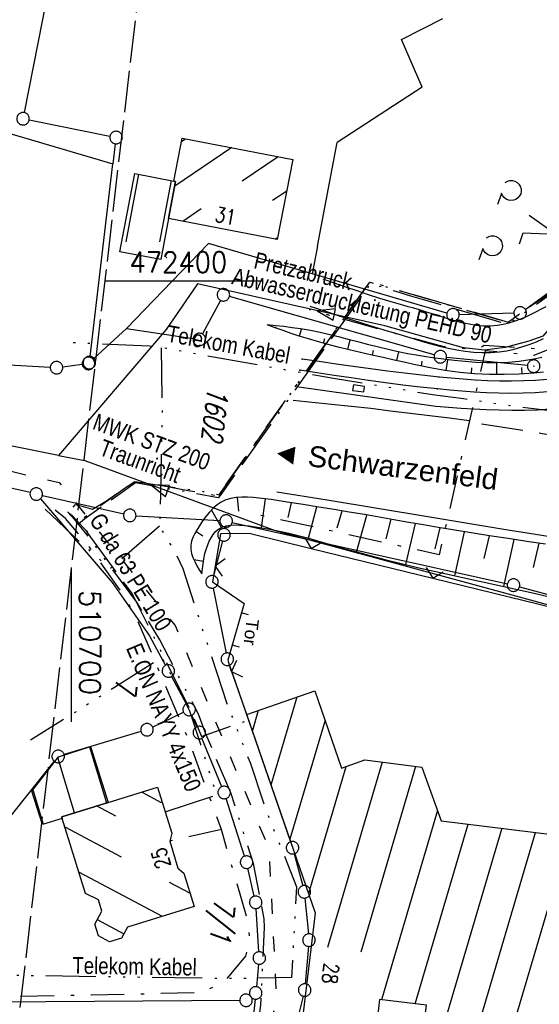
# Model space of a CAD drawing. Extents: x 510526 to 513920, y 467229 to 478797.
# Tile 137 of 256: x 510694 to 510756, y 472313 to 472431. Entities that reach past the tile are written whole.
import ezdxf
from ezdxf.enums import TextEntityAlignment as Align

# ---------------------------------------------------------------- set-up
doc = ezdxf.new("R2010")
doc.units = 0
doc.header["$LTSCALE"] = 10
doc.header["$MEASUREMENT"] = 0
for name, pattern in [('ACAD_ISO03W100', [30, 12, -18]), ('ACAD_ISO13W100', [37, 12, -3, 12, -3, 0.5, -3, 0.5, -3]), ('ACAD_ISO14W100', [25.5, 12, -3, 0.5, -3, 0.5, -3, 0.5, -3]), ('LT00', [0]), ('LT05', [0.7, 0.5, -0.2]), ('LT08', [0.42, 0.2, -0.1, 0.02, -0.1]), ('LT14', [0.6, 0.5, -0.1])]:
    doc.linetypes.add(name, pattern=pattern)
doc.layers.get('0').update_dxf_attribs({"linetype": 'LT00'})
doc.layers.add('-BLATT_94-RAND', color=7, linetype='LT14', plot=False)
for name, color, linetype in [('ABWASSERLTG', 24, 'LT00'), ('ABWASSERLTG_FLIEßPF', 26, 'Continuous'), ('ABWASSERLTG_TEXT', 26, 'Continuous'), ('DFK_AB_P', 7, 'LT00'), ('DFK_BEB_SCHR', 254, 'LT00'), ('DFK_BEBAUUNG', 250, 'LT00'), ('DFK_FLUR_NR', 250, 'LT00'), ('DFK_GZPKT', 250, 'LT00'), ('DFK_KATASTER', 250, 'LT00'), ('DFK_NUTZUNG', 250, 'LT00'), ('DFK_TOPO-ANL', 252, 'LT00'), ('DFK_TOPO-SYM', 252, 'LT00'), ('GASLTG', 250, 'ACAD_ISO13W100'), ('GASLTG_TEXT', 250, 'Continuous'), ('ORTSRICHTUNG', 7, 'Continuous'), ('STROM_TEXT', 80, 'Continuous'), ('STROM_UNTER', 80, 'LT08'), ('TELEKOM', 210, 'ACAD_ISO14W100'), ('TELEKOM_TEXT', 210, 'Continuous'), ('TOR_TEXT', 11, 'Continuous'), ('V94_AFBR_BAB', 250, 'LT00'), ('V94_BOESCH', 250, 'LT00'), ('V94_BOSCHUNG', 250, 'LT00'), ('V94_GEHWEG', 250, 'LT00'), ('V94_LD_MARK', 250, 'LT00'), ('V94_LG_MARK', 250, 'LT05'), ('V94_RASTER', 250, 'LT00'), ('V94_SINKK', 182, 'LT00'), ('V94_ZAUN', 40, 'LT00'), ('WASSERLTG', 130, 'ACAD_ISO03W100')]:
    doc.layers.add(name, color=color, linetype=linetype)
doc.styles.add('Beschrift', font='ARIAL.TTF')
doc.styles.get("Standard").update_dxf_attribs({"font": 'romans.shx'})
doc.styles.add('Versorgungsltg', font='ARIAL.TTF', dxfattribs={"width": 0.8, "height": 2})

# ---------------------------------------------------------------- blocks, each defined once
blk = doc.blocks.new('SYMB0001')
at = {"color": 0, "linetype": 'ByBlock'}
for p, q in [((-0.015712, 0), (0.010166, 0.012015)), ((0, -0.021257), (-0.015712, 0)), ((0.010166, 0.012015), (0, -0.021257))]:
    blk.add_line(p, q, dxfattribs=at)
blk = doc.blocks.new('SYMB7301')
at = {"color": 0, "linetype": 'ByBlock'}
for p, q in [((-0.128693, 0), (0, 0.128693)), ((0, -0.128693), (-0.128693, 0)), ((0, 0.128693), (0.128693, 0)), ((0.128693, 0), (0, -0.128693)), ((0.000059, -0.009738), (0.000059, 0.009897)), ((-0.00901, -0.004339), (-0.002225, -0.009749))]:
    blk.add_line(p, q, dxfattribs=at)
for points in [[(-0.002225, 0.009749), (-0.00901, 0.004339), (-0.00901, -0.004339)], [(0.01, 0), (0.006235, 0.007818), (-0.002225, 0.009749)], [(-0.002225, -0.009749), (0.006235, -0.007818), (0.01, 0)]]:
    blk.add_lwpolyline(points, dxfattribs=at)
blk = doc.blocks.new('SYMB7010')
at = {"color": 0, "linetype": 'ByBlock'}
for points in [[(-0.031408, 0.499213), (-0.093728, 0.49134), (-0.15457, 0.475719), (-0.212975, 0.452595), (-0.268021, 0.422333), (-0.31884, 0.385411), (-0.36463, 0.342411), (-0.40467, 0.29401), (-0.438329, 0.240973), (-0.465074, 0.184136), (-0.484486, 0.124395), (-0.496256, 0.062692), (-0.5002, 0)], [(-0.5002, 0), (-0.496256, -0.062692), (-0.484486, -0.124395), (-0.465075, -0.184136), (-0.438329, -0.240973), (-0.404671, -0.29401), (-0.36463, -0.342411), (-0.31884, -0.385411), (-0.268021, -0.422333), (-0.212975, -0.452595), (-0.154571, -0.475719), (-0.093728, -0.49134), (-0.031408, -0.499213), (0.031408, -0.499213)], [(0.5002, 0), (0.496256, 0.062692), (0.484485, 0.124395), (0.465074, 0.184136), (0.438329, 0.240973), (0.40467, 0.29401), (0.36463, 0.342411), (0.31884, 0.385411), (0.268021, 0.422333), (0.212975, 0.452595), (0.15457, 0.475719), (0.093728, 0.49134), (0.031408, 0.499213), (-0.031408, 0.499213)], [(0.031408, -0.499213), (0.093728, -0.491341), (0.15457, -0.475719), (0.212975, -0.452595), (0.268021, -0.422333), (0.31884, -0.385411), (0.36463, -0.342411), (0.404671, -0.294011), (0.438329, -0.240974), (0.465075, -0.184136), (0.484486, -0.124395), (0.496256, -0.062692), (0.500201, 0)]]:
    blk.add_lwpolyline(points, dxfattribs=at)
blk = doc.blocks.new('SYMB0003')
at = {"color": 0, "linetype": 'ByBlock'}
for p, q in [((-0.015712, 0), (0.010166, 0.012015)), ((0, -0.021257), (-0.015712, 0)), ((0.010166, 0.012015), (0, -0.021257))]:
    blk.add_line(p, q, dxfattribs=at)
for points in [[(-0.031395, 0.499013), (-0.093691, 0.491144), (-0.154509, 0.475528), (-0.21289, 0.452414), (-0.267913, 0.422164), (-0.318712, 0.385257), (-0.364484, 0.342274), (-0.404509, 0.293893), (-0.438154, 0.240877), (-0.464888, 0.184062), (-0.484292, 0.124345), (-0.496058, 0.062667), (-0.5, 0)], [(-0.5, 0), (-0.496058, -0.062667), (-0.484292, -0.124345), (-0.464888, -0.184062), (-0.438154, -0.240877), (-0.404509, -0.293893), (-0.364485, -0.342274), (-0.318712, -0.385257), (-0.267914, -0.422164), (-0.21289, -0.452414), (-0.154509, -0.475529), (-0.093691, -0.491144), (-0.031395, -0.499014), (0.031395, -0.499014)], [(0.5, 0), (0.496057, 0.062667), (0.484292, 0.124345), (0.464888, 0.184062), (0.438153, 0.240877), (0.404509, 0.293893), (0.364484, 0.342274), (0.318712, 0.385257), (0.267913, 0.422164), (0.21289, 0.452414), (0.154509, 0.475528), (0.093691, 0.491144), (0.031395, 0.499013), (-0.031395, 0.499013)], [(0.031395, -0.499014), (0.093691, -0.491144), (0.154509, -0.475529), (0.21289, -0.452414), (0.267914, -0.422164), (0.318712, -0.385257), (0.364485, -0.342274), (0.404509, -0.293893), (0.438154, -0.240877), (0.464889, -0.184062), (0.484292, -0.124345), (0.496058, -0.062667), (0.5, 0)]]:
    blk.add_lwpolyline(points, dxfattribs=at)
blk = doc.blocks.new('SYMB0011')
at = {"color": 0, "linetype": 'ByBlock'}
for p, q in [((0.5, 0), (-0.5, 0)), ((0, 0.5), (0, -0.5))]:
    blk.add_line(p, q, dxfattribs=at)
blk = doc.blocks.new('SYMB0024')
at = {"color": 0, "linetype": 'ByBlock'}
for p, q in [((-0.5, 0.5), (0, 0)), ((0, 0), (0.5, 0.5))]:
    blk.add_line(p, q, dxfattribs=at)
blk = doc.blocks.new('SYMB0652')
at = {"color": 0, "linetype": 'ByBlock'}
blk.add_lwpolyline([(-0.15, -0.075), (0.15, -0.075), (0.15, 0.075), (-0.15, 0.075), (-0.15, -0.075)], dxfattribs=at)
blk = doc.blocks.new('ABWASSER-FLIEßPF')
at = {"layer": 'ABWASSERLTG_FLIEßPF'}
for p, q in [((0, 0), (-0.211, 0.07)), ((-0.211, 0.07), (-0.211, -0.07)), ((-0.211, -0.07), (0, 0))]:
    blk.add_line(p, q, dxfattribs=at)
blk = doc.blocks.new('SYMB7201')
at = {"color": 0, "linetype": 'ByBlock'}
for p, q in [((0, 0.385), (-0.11, 0.015)), ((-0.255, -0.385), (-0.115, -0.385)), ((0.445, -0.385), (0.585, -0.385))]:
    blk.add_line(p, q, dxfattribs=at)
for points in [[(0.25, 0.015), (0.11, 0.015), (0, 0.385)], [(-0.393816, -0.383308), (-0.416239, -0.362945), (-0.432849, -0.337617), (-0.442589, -0.308936), (-0.444836, -0.27873), (-0.439449, -0.248923), (-0.426769, -0.221415), (-0.407606, -0.197958), (-0.38318, -0.180047), (-0.355047, -0.168823), (-0.325, -0.165), (-0.294953, -0.168823), (-0.26682, -0.180047), (-0.242394, -0.197959), (-0.223231, -0.221415), (-0.210551, -0.248923), (-0.205164, -0.27873), (-0.207411, -0.308936), (-0.21715, -0.337617), (-0.233761, -0.362945), (-0.256184, -0.383308)], [(0.306185, -0.383308), (0.283761, -0.362945), (0.267151, -0.337617), (0.257411, -0.308936), (0.255164, -0.27873), (0.260552, -0.248923), (0.273231, -0.221415), (0.292394, -0.197958), (0.31682, -0.180047), (0.344953, -0.168823), (0.375, -0.165), (0.405047, -0.168823), (0.43318, -0.180047), (0.457606, -0.197959), (0.476769, -0.221415), (0.489449, -0.248923), (0.494836, -0.27873), (0.492589, -0.308936), (0.48285, -0.337617), (0.466239, -0.362945), (0.443816, -0.383308)]]:
    blk.add_lwpolyline(points, dxfattribs=at)

msp = doc.modelspace()

# ---------------------------------------------------------------- linework, layer by layer
at = {"layer": '-BLATT_94-RAND'}
msp.add_lwpolyline([(510744.52, 472747.01), (510637.26, 471828.25), (511074.29, 471777.23), (511181.55, 472695.99), (510744.52, 472747.01)], dxfattribs=at)
at = {"layer": 'ABWASSERLTG', "flags": 128}
for points in [[(511211.63, 472848.92), (511201.68, 472847.15), (511171.44, 472834.36), (511156.41, 472829.24), (511134.61, 472818.4), (511114.22, 472797.29), (511073.5, 472747.41), (511072.75, 472746.5), (511069.58, 472746.42), (511033.03, 472772.56), (511029.88, 472773.17), (511029.03, 472772.32), (510975.32, 472692.6), (510925.14, 472605.88), (510924.12, 472605.31), (510923.06, 472604.18), (510922.93, 472602.91), (510917.21, 472597.75), (510912.1, 472592.47), (510903.15, 472583.62), (510889.47, 472570.73), (510877.72, 472561.7), (510864.31, 472552.3), (510862.65, 472551.25), (510847.92, 472541.66), (510836.97, 472533.63), (510819.05, 472521.36), (510808.87, 472512.39), (510795.55, 472495.78), (510794.32, 472493.59), (510788.01, 472478.94), (510784.6, 472467.27), (510781.17, 472453.7), (510778.48, 472440.6), (510776.55, 472430.24), (510771.92, 472413.92), (510768.24, 472406.87), (510762.34, 472400.11), (510756.53, 472393.38), (510754.84, 472392.8), (510752.02, 472392.02), (510749.54, 472391.72), (510747.02, 472391.98), (510737.6, 472394.61), (510715.13, 472399.66), (510711.37, 472394.19), (510698.45, 472379.09)], [(510698.45, 472379.09), (510701.63, 472378.47), (510724.46, 472370.1), (510752.82, 472362.41), (510781.43, 472354.61), (510813.59, 472345.61), (510826.34, 472385.72), (510864.1, 472386.96), (510907.87, 472388.37), (510928.76, 472389.25)], [(510698.45, 472379.09), (510685.35, 472381.72)]]:
    msp.add_lwpolyline(points, dxfattribs=at)
at = {"layer": 'DFK_BEB_SCHR'}
for p, q in [((510713.24, 472416.74), (510713.68, 472417.05)), ((510719.24, 472415.98), (510712.4, 472411.35)), ((510720.49, 472412), (510724.79, 472414.9)), ((510708.07, 472412.78), (510706.54, 472404.7)), ((510710.61, 472404.68), (510712, 472412.03)), ((510725.82, 472410.77), (510724.13, 472409.63)), ((510713.36, 472407.17), (510715.58, 472408.67)), ((510724.45, 472405.01), (510724.73, 472405.2)), ((510723.96, 472339.63), (510727.07, 472350.16)), ((510722.42, 472348.54), (510721.71, 472346.13)), ((510730.42, 472347.38), (510726.21, 472333.13)), ((510702.19, 472344.18), (510704.21, 472337.46)), ((510700.39, 472336.28), (510698.39, 472342.92)), ((510728.46, 472326.63), (510732.95, 472341.83)), ((510737.28, 472342.36), (510730.7, 472320.12)), ((510734.73, 472319.63), (510741.3, 472341.85)), ((510695.39, 472339.02), (510696.62, 472334.9)), ((510708.43, 472338.77), (510710.78, 472337.52)), ((510705.33, 472335.88), (510703.03, 472337.1)), ((510743.9, 472336.56), (510737.2, 472313.88)), ((510741.22, 472313.38), (510747.59, 472334.92)), ((510699.24, 472334.58), (510705.99, 472331.01)), ((510751.61, 472334.42), (510741.31, 472299.56)), ((510745.33, 472299.05), (510755.64, 472333.92)), ((510759.66, 472333.43), (510749.35, 472298.54)), ((510710.93, 472323.87), (510700.9, 472329.18)), ((510711.74, 472327.96), (510714.25, 472326.63)), ((510703.11, 472323.48), (510706.29, 472321.79))]:
    msp.add_line(p, q, dxfattribs=at)
at = {"layer": 'DFK_BEBAUUNG'}
for points in [[(510713.31, 472417.12, 0), (510726.57, 472414.56, 0), (510724.68, 472404.97, 0), (510711.67, 472407.5, 0), (510712.51, 472411.93, 0), (510712.29, 472411.97, 0), (510713.31, 472417.12, 0)], [(510712.51, 472411.93, 0), (510711.67, 472407.5, 0), (510710.74, 472402.58, 0), (510705.82, 472403.51, 0), (510707.63, 472412.87, 0), (510712.29, 472411.97, 0), (510712.51, 472411.93, 0)], [(510734.92, 472290.99, 0), (510720.06, 472282.91, 0), (510726.64, 472309.19, 0), (510727.42, 472308.98, 0), (510729.28, 472324.25, 0), (510721.04, 472348.06, 0), (510729.2, 472350.9, 0), (510732.4, 472341.64, 0), (510735.2, 472342.62, 0), (510742.02, 472341.76, 0), (510744.35, 472335.32, 0), (510775.16, 472331.51, 0), (510770.69, 472295.86, 0), (510765.83, 472296.47, 0), (510745.58, 472299.02, 0), (510740.88, 472299.61, 0), (510742.6, 472313.21, 0), (510736.95, 472313.91, 0), (510736.69, 472311.83, 0), (510738.1, 472311.65, 0), (510737.46, 472306.46, 0), (510738.78, 472306.12, 0), (510734.92, 472290.99, 0)], [(510698.86, 472335.81, 0), (510698.92, 472335.61, 0), (510696.55, 472334.88, 0), (510695.28, 472338.88, 0), (510698.46, 472343, 0), (510702.32, 472344.22, 0), (510704.42, 472337.53, 0), (510698.86, 472335.81, 0)], [(510710.34, 472339.36, 0), (510712.04, 472333.83, 0), (510711.8, 472332.88, 0), (510712.77, 472329.66, 0), (510713.51, 472329.05, 0), (510714.74, 472325.03, 0), (510706.72, 472322.58, 0), (510706.01, 472321.27, 0), (510704.59, 472320.81, 0), (510703.27, 472321.52, 0), (510702.82, 472322.93, 0), (510703.66, 472324.49, 0), (510703.25, 472325.83, 0), (510701.69, 472326.61, 0), (510698.92, 472335.61, 0), (510698.86, 472335.81, 0), (510704.42, 472337.53, 0), (510710.34, 472339.36, 0)]]:
    msp.add_polyline3d(points, dxfattribs=at)
at = {"layer": 'DFK_KATASTER'}
for p, q in [((510702.15, 472459.8), (510694.36, 472420.18)), ((510647.2, 472430.99), (510704.99, 472414.03)), ((510694.96, 472419.29), (510704.64, 472417.34)), ((510705.28, 472416.44), (510704.99, 472414.03)), ((510702.26, 472390.96), (510704.99, 472414.03)), ((510716.44, 472404.5), (510706.6, 472394.3)), ((510745.03, 472396.15), (510716.44, 472404.5)), ((510760.95, 472400.78), (510754.44, 472396.58)), ((510717.88, 472397.68), (510715.71, 472393.65)), ((510743.52, 472391.13), (510718.96, 472398.13)), ((510753.06, 472396.15), (510746.5, 472395.96)), ((510706.6, 472394.3), (510702.72, 472390.73)), ((510706.6, 472394.3), (510714.61, 472393.1)), ((510754.68, 472389.87), (510744.99, 472390.84)), ((510697.48, 472389.65), (510691.84, 472389.97)), ((510698.97, 472389.71), (510701.32, 472390.02)), ((510695.07, 472374.64), (510675.29, 472379.15)), ((510696.29, 472373.9), (510704.91, 472363.89)), ((510696.53, 472374.3), (510706.28, 472372.08)), ((510707.76, 472371.87), (510717.82, 472371.28)), ((510718.45, 472370.5), (510718.43, 472370.32)), ((510719.3, 472371.08), (510752.28, 472363.72)), ((510718.12, 472368.85), (510717.05, 472364.68)), ((510704.91, 472363.89), (510709.36, 472357.48)), ((510717.01, 472363.21), (510718.55, 472355.42)), ((510753.73, 472363.36), (510778.28, 472356.71)), ((510709.36, 472357.48), (510711.28, 472353.93)), ((510718.95, 472353.97), (510726.28, 472332.8)), ((510712, 472352.61), (510713.77, 472349.32)), ((510709.75, 472346.55), (510713.45, 472348.34)), ((510714.43, 472347.97), (510715.05, 472346.58)), ((510708.35, 472346.01), (510699.15, 472343.25)), ((510718.04, 472339.4), (510715.64, 472345.2)), ((510676.73, 472315.75), (510697.96, 472342.44)), ((510720.78, 472331.07), (510718.56, 472338)), ((510726.72, 472331.37), (510727.75, 472327.53)), ((510721.94, 472326.28), (510721.18, 472329.63)), ((510728.01, 472326.06), (510728.42, 472321.77)), ((510722.49, 472319.63), (510722.16, 472324.8)), ((510728.43, 472320.27), (510728.04, 472315.79)), ((510722.46, 472318.13), (510722.19, 472315.44)), ((510678.42, 472313.57), (510720.2, 472313.81)), ((510727.8, 472314.31), (510720.3, 472284.46)), ((510722.04, 472313.94), (510721.68, 472310.43))]:
    msp.add_line(p, q, dxfattribs=at)
at = {"layer": 'DFK_TOPO-ANL'}
for p, q in [((510739.6, 472428.93), (510744.52, 472431.46)), ((510742.06, 472423.23), (510739.6, 472428.93)), ((510742.06, 472423.23), (510731.88, 472416.59)), ((510729.5, 472404.17), (510731.88, 472416.59)), ((510729.5, 472404.17), (510728.87, 472400.87))]:
    msp.add_line(p, q, dxfattribs=at)
at = {"layer": 'GASLTG', "ltscale": 0.05, "flags": 128}
for points in [[(510700.24, 472372.88), (510700.51, 472373.2), (510700.64, 472373.17), (510700.88, 472373.14), (510702.56, 472372.65), (510704.22, 472373.64), (510705.76, 472374.77), (510705.85, 472374.83), (510707.63, 472375.97), (510715.81, 472374.79), (510717.71, 472374.37), (510735.79, 472399.86), (510739.6, 472398.8), (510752.38, 472395.08), (510757.88, 472399.02), (510762.76, 472402.63), (510768.36, 472409.29), (510771.41, 472417.23), (510772.55, 472420.53), (510774.03, 472425.92), (510775.32, 472432.15), (510776.38, 472438.28), (510777.36, 472444.02), (510778.44, 472449.95), (510779.67, 472455.78), (510781.03, 472461.37), (510782.74, 472467.41), (510784.52, 472473.49), (510786.26, 472478.89), (510787.84, 472483.58), (510790.77, 472490.08), (510792.9, 472494.2), (510796.53, 472500.58), (510796.84, 472501.12), (510800.71, 472506.08), (510804.11, 472509.94), (510809.41, 472515.29), (510812.79, 472518.25), (510817.85, 472522.31), (510822.32, 472525.58), (510826.12, 472528.22), (510829.91, 472530.52), (510832.32, 472532.15), (510835.22, 472534.1), (510835.61, 472534.42), (510836.05, 472534.99), (510835.89, 472537.38), (510835.78, 472538.04), (510835.61, 472538.68), (510833.52, 472541.61), (510831.31, 472543.77), (510770.29, 472583.64), (510762.47, 472589.89), (510758.98, 472592.54), (510750.06, 472599.82), (510744.54, 472604.29), (510740.7, 472607.39), (510735.25, 472611.81), (510731.41, 472614.94), (510726.2, 472619.19), (510722.13, 472622.53), (510716.76, 472626.9), (510704.13, 472637.31), (510697.68, 472638.54), (510691.81, 472639.85), (510684.65, 472641.03), (510680.85, 472641.74), (510658.42, 472639.95), (510632.86, 472639.16), (510625.02, 472638.41), (510623.42, 472637.95), (510621.08, 472636.6), (510619.44, 472636.27)], [(510619.91, 472637.89), (510623.35, 472638.3), (510631.92, 472639.33), (510637.86, 472639.67), (510643.99, 472639.75), (510649.5, 472639.77), (510655.97, 472640.09), (510661.86, 472640.47), (510667.92, 472640.89), (510680.92, 472642.15), (510685.59, 472641.21), (510691.74, 472640.05), (510691.74, 472640.05), (510697.61, 472638.93), (510703.57, 472637.78), (510709.2, 472633.44), (510713.02, 472630.31), (510716.92, 472627.1), (510722.28, 472622.72), (510726.36, 472619.39), (510731.57, 472615.13), (510735.41, 472612), (510740.86, 472607.58), (510744.69, 472604.49), (510750.22, 472600.01), (510759.14, 472592.74), (510763.51, 472589.13), (510768.58, 472585.14), (510770.7, 472583.73), (510831.86, 472543.39), (510836.34, 472538.07), (510836.16, 472534.44), (510832.46, 472531.94), (510826.27, 472528.02), (510822.46, 472525.38), (510818, 472522.11), (510812.95, 472518.06), (510809.58, 472515.11), (510804.29, 472509.77), (510800.91, 472505.92), (510797.05, 472500.98), (510796.74, 472500.46), (510793.12, 472494.08), (510791, 472489.97), (510788.07, 472483.49), (510786.49, 472478.82), (510784.76, 472473.42), (510782.98, 472467.34), (510781.27, 472461.31), (510779.92, 472455.73), (510778.69, 472449.9), (510777.61, 472443.98), (510776.63, 472438.24), (510775.57, 472432.1), (510774.28, 472425.86), (510772.79, 472420.46), (510771.64, 472417.15), (510768.58, 472409.16), (510762.93, 472402.45), (510758.03, 472398.82), (510753.21, 472395.37), (510752.36, 472394.8), (510745.83, 472396.7), (510740.69, 472398.18), (510738.8, 472398.76), (510735.86, 472399.69), (510717.83, 472374.28), (510717.59, 472374.02), (510713.99, 472374.67), (510707.7, 472375.83), (510705.58, 472374.31), (510701.61, 472371.5), (510701.09, 472371.05), (510700.87, 472370.86)], [(510700.87, 472370.86), (510700.46, 472371.32), (510699.53, 472372.35)], [(510699.74, 472372.17), (510699.74, 472372.17), (510700.1, 472371.88), (510701.45, 472370.44), (510701.76, 472370.15), (510701.98, 472369.96)], [(510920.1, 470706.6), (510914.41, 470710.13), (510914.63, 470710.55), (510914.64, 470710.55), (510915.11, 470711.43), (510915.13, 470711.48), (510924.43, 470729.11), (510927.15, 470734.36), (510929.67, 470739.31), (510934.82, 470749.51), (510943.22, 470765.6), (510951.79, 470782.42), (510955.3, 470789.47), (510970.89, 470818.92), (510977.46, 470831.54), (510985.2, 470846.16), (510990.36, 470857.81), (510991.77, 470863.58), (510992.03, 470865.94), (510991.87, 470869.48), (510991.38, 470873.52), (510990.64, 470877.49), (510987.3, 470891.06), (510982.84, 470908.35), (510978.79, 470924.2), (510975.33, 470937.87), (510970.92, 470955.74), (510967.2, 470970.99), (510963.04, 470987.52), (510958.9, 471003.95), (510955.49, 471017.71), (510952.71, 471029.57), (510949.12, 471043.32), (510947.11, 471049.65), (510945.47, 471054.35), (510943.23, 471059.89), (510941.57, 471063.44), (510935.07, 471076.84), (510929.46, 471087.43), (510924.03, 471097.17), (510920.63, 471102.92), (510918.34, 471107.02), (510915.79, 471111.7), (510910.96, 471120.83), (510912.32, 471123.08), (510917.24, 471131.31), (510922.37, 471141.78), (510927.85, 471155.36), (510932.26, 471168.96), (510933.53, 471173.87), (510935.44, 471185.47), (510935.73, 471195.31), (510935.31, 471202.83), (510933.43, 471223.77), (510931.94, 471235.74), (510929.25, 471258.51), (510929.25, 471258.51), (510925.81, 471285.73), (510922.77, 471311.04), (510920.61, 471328.91), (510919.25, 471339.83), (510916.05, 471365.82), (510916.05, 471365.82), (510915.03, 471373.83), (510915.02, 471373.93), (510913.43, 471389.38), (510913.23, 471391.37), (510912.23, 471398.07), (510908.11, 471411.44), (510900.34, 471427.73), (510898.31, 471432.55), (510896.81, 471437.11), (510894.09, 471447.99), (510892.65, 471455.06), (510890.05, 471473.48), (510888.69, 471486.01), (510887.86, 471495.05), (510886.05, 471510.71), (510883.64, 471529.86), (510881.08, 471548.71), (510879.22, 471564.32), (510877.29, 471580.36), (510875.58, 471601.31), (510874.02, 471612.33), (510872.42, 471620.73), (510869.82, 471631.46), (510866.47, 471642.47), (510864.43, 471650.69), (510863.21, 471657.09), (510862.93, 471664.8), (510863.08, 471672.09), (510864.2, 471678.59), (510865.31, 471681.47), (510867.01, 471686.48), (510873.32, 471699.46), (510875.52, 471705.96), (510877.51, 471713.97), (510878.5, 471721.02), (510878.92, 471729.8), (510878.2, 471738.28), (510875.95, 471752.14), (510872.54, 471766.7), (510869.78, 471780.52), (510865.37, 471797.42), (510861.12, 471810.98), (510858.56, 471818.8), (510854.88, 471827.36), (510845.16, 471847.74), (510833.55, 471870.29), (510820.88, 471895.41), (510815.24, 471907.04), (510808.36, 471924.03), (510802.87, 471939.39), (510802.87, 471939.39), (510798.88, 471951.67), (510793.31, 471966.52), (510784.31, 471985.42), (510781.45, 471991.41), (510778.34, 471998.29), (510771.89, 472013.18), (510768.45, 472022.05), (510766.76, 472026.94), (510765.71, 472032.52), (510765.07, 472039.47), (510765.01, 472043.67), (510765.5, 472052.73), (510767.03, 472075.69), (510768.15, 472090.5), (510768.95, 472106.37), (510769.79, 472115.59), (510770.67, 472126.57), (510771.32, 472148.21), (510771.58, 472157.8), (510771.1, 472167.01), (510769.35, 472174.79), (510767.65, 472179.41), (510763.26, 472188.42), (510757.58, 472201.11), (510751.26, 472211.43), (510743.88, 472222.11), (510737.55, 472230.63), (510732.72, 472236.3), (510725.1, 472246.12), (510721.86, 472251.1), (510719.59, 472257.55), (510718.78, 472259.47), (510717.4, 472264.42), (510716.35, 472272.74), (510715.92, 472281.65), (510715.98, 472283.9), (510715.89, 472284.67), (510717.41, 472290.69), (510722.26, 472309.77), (510722.71, 472313.22), (510723.17, 472322.55), (510723.12, 472323.59), (510721.85, 472330.2), (510719.12, 472338.66), (510716.17, 472345.62), (510715.25, 472348.08), (510710.6, 472357.01), (510707.86, 472361.5), (510701.87, 472369.64), (510700.87, 472370.86)], [(510701.98, 472369.96), (510701.87, 472369.87), (510701.99, 472369.73), (510707.28, 472362.53), (510714.49, 472348.15), (510715.6, 472345.42), (510721.27, 472347.4)]]:
    msp.add_lwpolyline(points, dxfattribs=at)
at = {"layer": 'STROM_UNTER', "ltscale": 2, "flags": 128}
for points in [[(510616.71, 472637.19), (510617.68, 472637.35), (510618.41, 472637.51), (510623.37, 472638.1), (510631.94, 472639.13), (510637.87, 472639.47), (510649.51, 472639.57), (510655.98, 472639.89), (510661.88, 472640.27), (510680.91, 472641.95), (510685.55, 472641.02), (510697.58, 472638.73), (510703.49, 472637.59), (510712.89, 472630.16), (510731.44, 472614.98), (510744.57, 472604.33), (510759.01, 472592.58), (510768.46, 472584.98), (510770.59, 472583.56), (510831.72, 472543.24), (510836.16, 472538.02), (510835.96, 472534.55), (510833.83, 472533.11), (510826.15, 472528.19), (510822.35, 472525.54), (510817.88, 472522.27), (510812.83, 472518.22), (510809.44, 472515.25), (510804.14, 472509.91), (510800.75, 472506.05), (510796.88, 472501.09), (510792.95, 472494.18), (510790.81, 472490.06), (510787.89, 472483.56), (510784.56, 472473.48), (510781.07, 472461.36), (510779.72, 472455.78), (510778.49, 472449.94), (510776.43, 472438.28), (510775.37, 472432.14), (510774.08, 472425.91), (510772.6, 472420.52), (510771.45, 472417.22), (510768.4, 472409.26), (510762.79, 472402.6), (510752.33, 472395.02), (510738.86, 472398.96), (510735.78, 472399.93), (510735.78, 472399.93), (510717.52, 472374.24), (510714.03, 472374.87), (510707.65, 472376.04), (510700.96, 472371.2)], [(510760.84, 472393.29), (510760.17, 472393.91), (510755.58, 472391.87), (510749.51, 472392.25), (510748.55, 472391.74), (510744.53, 472392.13), (510728.57, 472396.53)], [(510941.53, 472359.74), (510936.26, 472361.86), (510925.33, 472364.09), (510915.3, 472359.94), (510914.79, 472358.02), (510914.79, 472360.15), (510899.29, 472367.15), (510860.23, 472376.18), (510850.64, 472378.58), (510842.37, 472369.94), (510840.71, 472368.15), (510806.39, 472376.29), (510803.17, 472376.8), (510794.5, 472378.25), (510789.84, 472385.65), (510781.76, 472386.21), (510774.76, 472386.79), (510760.84, 472393.29), (510755.43, 472391.06), (510749.61, 472391.64), (510744.11, 472367.19), (510721.23, 472372.23)], [(510693.93, 472314.31), (510702.38, 472314.47), (510715.71, 472314.75), (510718.49, 472316.19), (510720.94, 472319.08), (510721.38, 472321.58), (510721.1, 472323.63), (510717.99, 472334.28), (510713.94, 472345.33), (510707.88, 472359.51), (510706.15, 472362.54), (510701.99, 472368.37), (510699.32, 472371.54), (510696.43, 472373.82)], [(510717.99, 472334.28), (510711.8, 472332.88)]]:
    msp.add_lwpolyline(points, dxfattribs=at)
at = {"layer": 'TELEKOM', "ltscale": 0.05, "flags": 128}
for points in [[(511130.85, 472242.46), (511125.84, 472246.29), (511119.85, 472251.06), (511119.53, 472251.15), (511119.08, 472251.2), (511118.63, 472251.24), (511118.18, 472251.51), (511117.86, 472251.74), (511117.86, 472252.23), (511117.82, 472252.64), (511114.38, 472255.27), (511109.83, 472258.78), (511108.07, 472260.31), (511100.57, 472266.96), (511092.23, 472274.3), (511084.01, 472281.9), (511079.02, 472286.37), (511070.85, 472293.95), (511066.95, 472295.86), (511059.46, 472299.85), (511051.18, 472303.79), (511043.62, 472307.47), (511031.48, 472316.73), (511023.4, 472322.53), (511015.18, 472328.06), (511009.86, 472331.63), (511000.48, 472337.23), (510996.89, 472339.25), (510988.42, 472341.39), (510977.14, 472344.13), (510961.42, 472348.01), (510950.24, 472350.58), (510947.92, 472351.21), (510942.01, 472351.81), (510925.52, 472353.65), (510917.16, 472354.62), (510907.65, 472355.49), (510904.72, 472355.75), (510902.11, 472356.23), (510898.37, 472356.94), (510893.64, 472357.84), (510883.48, 472359.81), (510866.17, 472363.16), (510853.92, 472365.55), (510849.72, 472366.23), (510842.86, 472368.19), (510840.67, 472368.7), (510835.46, 472370.05), (510831.3, 472371.37), (510830.26, 472371.83), (510827.72, 472372.38), (510821.02, 472374.05), (510812.44, 472376.15), (510810.32, 472376.58), (510802.96, 472377.64), (510800.69, 472377.93), (510796.33, 472378.46), (510789.95, 472379.65), (510785.2, 472380.54), (510780.45, 472381.3), (510776.73, 472381.86), (510770.7, 472382.69), (510764.43, 472383.51), (510758.67, 472384.27), (510753.19, 472384.97), (510747.02, 472385.86), (510743.31, 472386.35), (510731.44, 472388.33), (510727.81, 472388.96), (510711.42, 472391.9), (510709.35, 472392.2), (510704.66, 472392.37), (510698.91, 472392.67)], [(510710.77, 472391.99), (510710.89, 472384.55), (510710.69, 472374.24), (510710.58, 472370.61), (510712.37, 472367.6), (510713.37, 472365.55), (510715.32, 472359.5), (510718.64, 472349.38), (510721.43, 472342.29), (510723.28, 472336.72), (510727.01, 472327.42), (510726.38, 472316.55), (510720.59, 472316.4), (510712.43, 472316.5), (510693.73, 472316.77), (510687.2, 472316.77)], [(510710.58, 472370.61), (510704.69, 472365.52), (510700.77, 472368.96), (510696.85, 472372.65)], [(510711.25, 472336.4), (510717.44, 472338.44), (510715.52, 472344.45), (510714.22, 472348.45), (510710.9, 472354.9), (510705.18, 472351.29), (510695.13, 472344.98)]]:
    msp.add_lwpolyline(points, dxfattribs=at)
at = {"layer": 'TOR_TEXT'}
for p, q in [((510721.24, 472359.98), (510720.38, 472360.22)), ((510720.15, 472356.13), (510719.28, 472356.38))]:
    msp.add_line(p, q, dxfattribs=at)
at = {"layer": 'V94_AFBR_BAB'}
for points in [[(510756.9, 472396.91), (510755.18, 472396.02), (510754.51, 472395.71), (510753.84, 472395.42), (510753.16, 472395.17), (510752.47, 472394.94), (510751.78, 472394.77), (510751.08, 472394.65), (510750.24, 472394.58), (510749.39, 472394.59), (510748.54, 472394.67), (510747.69, 472394.81), (510746.83, 472394.99), (510745.98, 472395.22), (510745.13, 472395.47), (510744.28, 472395.73), (510743.43, 472396.01), (510742.58, 472396.28), (510741.74, 472396.54), (510741.07, 472396.73), (510740.4, 472396.91), (510739.74, 472397.09), (510738.36, 472397.49), (510736.99, 472397.91), (510735.63, 472398.34), (510734.26, 472398.8), (510732.9, 472399.26), (510731.54, 472399.73), (510730.19, 472400.21)], [(510728.6, 472396.98), (510730.36, 472396.41), (510732.12, 472395.84), (510733.9, 472395.28), (510735.68, 472394.72), (510737.47, 472394.16), (510739.27, 472393.61), (510741.09, 472393.06), (510742.11, 472392.76), (510743.12, 472392.47), (510744.15, 472392.2), (510745.17, 472391.96), (510746.2, 472391.75), (510747.22, 472391.58), (510748.25, 472391.47), (510749.27, 472391.41), (510750.29, 472391.42), (510751.31, 472391.5), (510752.21, 472391.64), (510753.11, 472391.84), (510754, 472392.09), (510754.89, 472392.39), (510755.76, 472392.72), (510756.62, 472393.09)], [(510727, 472387.36), (510743.69, 472384.98), (510745.2, 472384.87), (510746.72, 472384.76), (510748.23, 472384.67), (510749.75, 472384.59), (510751.28, 472384.54), (510752.8, 472384.51), (510754.33, 472384.52), (510755.87, 472384.57), (510757.41, 472384.67), (510758.97, 472384.82), (510759.73, 472384.91), (510760.5, 472385.03), (510761.25, 472385.17), (510762, 472385.34), (510762.73, 472385.56), (510763.43, 472385.81), (510764.11, 472386.12), (510764.76, 472386.48), (510765.35, 472386.88), (510765.91, 472387.32)], [(510724.63, 472374.75), (510730.68, 472373.76), (510736.72, 472372.77), (510742.76, 472371.78), (510747.31, 472371.03), (510751.86, 472370.28), (510756.41, 472369.53), (510760.97, 472368.78), (510764.31, 472368.24), (510767.66, 472367.69), (510771.01, 472367.14), (510774.36, 472366.59), (510777.71, 472366.03), (510781.05, 472365.47), (510785.6, 472364.69), (510790.15, 472363.89), (510794.7, 472363.08), (510799.24, 472362.26), (510804.27, 472361.34), (510809.29, 472360.42), (510814.31, 472359.48), (510819.34, 472358.54), (510823.76, 472357.71)]]:
    msp.add_lwpolyline(points, dxfattribs=at)
at = {"layer": 'V94_BOESCH'}
for points in [[(510756.62, 472389.06), (510755.45, 472388.94), (510753.68, 472388.82), (510751.9, 472388.78), (510750.12, 472388.8), (510748.34, 472388.89), (510746.56, 472389.05), (510744.79, 472389.28), (510743.04, 472389.58), (510742.05, 472389.79), (510741.06, 472390), (510740.07, 472390.22), (510738.72, 472390.52), (510737.37, 472390.82), (510736.02, 472391.12), (510734.67, 472391.43), (510733.33, 472391.75), (510731.98, 472392.07), (510730.64, 472392.42), (510729.53, 472392.73), (510728.42, 472393.05), (510727.31, 472393.39), (510726.35, 472393.72), (510725.39, 472394.05), (510724.44, 472394.4), (510723.48, 472394.75)], [(510756.42, 472390.82), (510755.69, 472390.67), (510754.96, 472390.54), (510753.68, 472390.36), (510752.4, 472390.25), (510751.1, 472390.2), (510749.8, 472390.2), (510748.5, 472390.25), (510747.2, 472390.34), (510745.9, 472390.47), (510744.61, 472390.62), (510743.32, 472390.79), (510742.32, 472390.94), (510741.34, 472391.1), (510740.35, 472391.27), (510739.18, 472391.51), (510738, 472391.78), (510736.84, 472392.06), (510735.67, 472392.36), (510734.51, 472392.66), (510733.34, 472392.96), (510732.18, 472393.26), (510731.01, 472393.54), (510729.84, 472393.81), (510728.66, 472394.05), (510727.48, 472394.25), (510726.49, 472394.4), (510725.49, 472394.53), (510724.49, 472394.64), (510723.48, 472394.75)], [(510756.84, 472368.45), (510754.6, 472368.79), (510752.36, 472369.13), (510750.14, 472369.48), (510747.94, 472369.83), (510745.75, 472370.18), (510743.97, 472370.48), (510742.21, 472370.78), (510740.45, 472371.08), (510738.68, 472371.39), (510736.91, 472371.69), (510735.13, 472372), (510733.33, 472372.31), (510731.51, 472372.61), (510729.67, 472372.91), (510727.8, 472373.21), (510725.89, 472373.51), (510723.95, 472373.8), (510723.23, 472373.9), (510722.52, 472373.99), (510721.82, 472374.06), (510721.12, 472374.1), (510720.44, 472374.1), (510719.78, 472374.05), (510719.14, 472373.94), (510718.54, 472373.76), (510717.98, 472373.5), (510717.47, 472373.16), (510717, 472372.76), (510716.55, 472372.3), (510716.14, 472371.79), (510715.74, 472371.24), (510715.36, 472370.68), (510715.07, 472370.22), (510714.81, 472369.75), (510714.58, 472369.28), (510714.42, 472368.81), (510714.33, 472368.33), (510714.34, 472367.84), (510714.42, 472367.35), (510714.58, 472366.86), (510714.8, 472366.37), (510715.05, 472365.88), (510715.34, 472365.39), (510715.64, 472364.9)], [(510715.64, 472364.9), (510715.71, 472365.51), (510715.79, 472366.11), (510715.89, 472366.72), (510716.02, 472367.33), (510716.19, 472367.94), (510716.35, 472368.39), (510716.54, 472368.83), (510716.76, 472369.24), (510717.01, 472369.63), (510717.3, 472369.97), (510717.63, 472370.25), (510718.06, 472370.49), (510718.55, 472370.65), (510719.07, 472370.74), (510719.61, 472370.78), (510720.18, 472370.76), (510720.76, 472370.72), (510721.34, 472370.65), (510722.57, 472370.48), (510723.77, 472370.27), (510724.94, 472370.04), (510726.09, 472369.78), (510727.21, 472369.5), (510728.32, 472369.21), (510729.41, 472368.91), (510730.49, 472368.59), (510731.57, 472368.28), (510732.65, 472367.96), (510733.74, 472367.65), (510735.65, 472367.13), (510737.58, 472366.63), (510739.54, 472366.15), (510741.5, 472365.68), (510743.49, 472365.23), (510745.48, 472364.79), (510747.47, 472364.35), (510749.48, 472363.91), (510751.48, 472363.47), (510753.49, 472363.03), (510755.49, 472362.58), (510757.49, 472362.11)]]:
    msp.add_lwpolyline(points, dxfattribs=at)
at = {"layer": 'V94_BOSCHUNG'}
for p, q in [((510724.49, 472394.38), (510724.54, 472394.51)), ((510727.34, 472393.39), (510727.61, 472394.23)), ((510730.24, 472392.53), (510730.39, 472393.09)), ((510733.16, 472391.79), (510733.44, 472392.93)), ((510736.09, 472391.11), (510736.22, 472391.65)), ((510739.03, 472390.46), (510739.25, 472391.5)), ((510741.97, 472389.8), (510742.08, 472390.38)), ((510744.95, 472389.26), (510745.13, 472390.56)), ((510751.01, 472388.78), (510751.02, 472390.2)), ((510747.97, 472388.92), (510748.02, 472389.6)), ((510754.05, 472388.84), (510754.01, 472389.62)), ((510720.08, 472372.41), (510719.93, 472374.06)), ((510722.81, 472370.44), (510723.29, 472373.89)), ((510717.99, 472370.46), (510716.81, 472372.58)), ((510726, 472371.66), (510726.4, 472373.43)), ((510728.44, 472369.17), (510729.45, 472372.95)), ((510731.88, 472370.41), (510732.46, 472372.45)), ((510734.2, 472367.52), (510735.42, 472371.95)), ((510737.74, 472369.09), (510738.34, 472371.45)), ((510740.09, 472366.01), (510741.27, 472370.94)), ((510743.62, 472367.89), (510744.21, 472370.44)), ((510715.75, 472369.44), (510714.93, 472369.98)), ((510745.98, 472364.67), (510747.15, 472369.96)), ((510749.51, 472366.76), (510750.12, 472369.48)), ((510751.84, 472363.4), (510753.09, 472369.02)), ((510755.42, 472365.66), (510756.08, 472368.57)), ((510715.83, 472366.39), (510714.7, 472366.57))]:
    msp.add_line(p, q, dxfattribs=at)
at = {"layer": 'V94_GEHWEG'}
for points in [[(510757.1, 472388.2), (510755.66, 472388.09), (510754.23, 472388.02), (510752.78, 472387.99), (510751.33, 472388), (510749.89, 472388.05), (510748.43, 472388.13), (510746.99, 472388.23), (510745.54, 472388.35), (510744.09, 472388.49), (510742.02, 472388.71), (510739.96, 472388.95), (510737.9, 472389.2), (510735.85, 472389.47), (510733.8, 472389.76), (510731.75, 472390.05), (510729.7, 472390.34), (510727.66, 472390.64)], [(510757.07, 472386.72), (510755.61, 472386.61), (510754.15, 472386.54), (510752.69, 472386.52), (510751.23, 472386.54), (510749.76, 472386.6), (510748.29, 472386.68), (510746.83, 472386.78), (510745.36, 472386.91), (510743.9, 472387.06), (510741.82, 472387.29), (510739.75, 472387.53), (510737.68, 472387.8), (510735.62, 472388.08), (510733.56, 472388.38), (510731.51, 472388.68), (510729.45, 472388.99), (510727.4, 472389.3)]]:
    msp.add_lwpolyline(points, dxfattribs=at)
at = {"layer": 'V94_LD_MARK'}
msp.add_lwpolyline([(510747.69, 472383.25), (510745.34, 472383.55), (510742.98, 472383.85), (510740.63, 472384.14), (510738.27, 472384.42), (510735.92, 472384.7), (510733.56, 472384.96), (510731.2, 472385.21), (510729.67, 472385.37), (510728.13, 472385.52), (510726.6, 472385.67)], dxfattribs=at)
at = {"layer": 'V94_LG_MARK', "flags": 128}
msp.add_lwpolyline([(510749.18, 472382.88), (510751, 472382.6), (510752.83, 472382.32), (510754.65, 472382.03), (510756.48, 472381.74), (510758.5, 472381.41), (510760.53, 472381.07), (510762.55, 472380.73)], dxfattribs=at)
at = {"layer": 'V94_RASTER'}
for p, q in [((510704.01, 472400), (510722.92, 472400)), ((510700, 472365.66), (510700, 472347.16))]:
    msp.add_line(p, q, dxfattribs=at)
at = {"layer": 'V94_ZAUN'}
for p, q in [((510721.47, 472369.73), (510728.76, 472367.95)), ((510728.76, 472367.95), (510743.33, 472364.39)), ((510743.33, 472364.39), (510757.9, 472360.83)), ((510719.19, 472353.19), (510721.01, 472348.1))]:
    msp.add_line(p, q, dxfattribs=at)
for points in [[(510721.47, 472369.73), (510717.87, 472369.69), (510717.24, 472365.84)], [(510717.24, 472365.84), (510716.93, 472363.96), (510720.71, 472361.37), (510718.77, 472354.58), (510719.13, 472353.34), (510719.19, 472353.19)]]:
    msp.add_lwpolyline(points, dxfattribs=at)
at = {"layer": 'WASSERLTG', "ltscale": 0.015, "flags": 128}
msp.add_lwpolyline([(510675.26, 472381.3), (510698.56, 472375.84), (510712.45, 472358.71), (510723.68, 472331.99), (510724.61, 472313.73), (510715.35, 472280.81), (510715.24, 472269.8), (510717.52, 472261.05), (510693.69, 472267.97), (510673.48, 472278.17)], dxfattribs=at)

# ---------------------------------------------------------------- block references
at = {"layer": 'ABWASSERLTG_FLIEßPF', "yscale": 10, "zscale": 10}
for p, xscale, rotation in [((510729.48, 472396.43), 9.999999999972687, 167.3363354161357), ((510709.54, 472375.57), 9.999999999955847, 159.863467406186)]:
    msp.add_blockref('ABWASSER-FLIEßPF', p, dxfattribs=dict(at, xscale=xscale, rotation=rotation))
at = {"layer": 'DFK_AB_P', "xscale": 1.499999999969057, "yscale": 1.5, "zscale": 1.5, "rotation": 251.2881100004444}
msp.add_blockref('SYMB0003', (510755.43, 472389.79), dxfattribs=at)
at = {"layer": 'DFK_BEBAUUNG', "rotation": 350.13599}
msp.add_blockref('SYMB0001', (510711.43, 472402.81), dxfattribs=at)
at = {"layer": 'DFK_GZPKT', "xscale": 1.499999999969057, "yscale": 1.5, "zscale": 1.5, "rotation": 251.2881100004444}
for p in [(510694.22, 472419.44), (510705.37, 472417.19), (510718.24, 472398.34), (510745.75, 472395.94), (510753.81, 472396.17), (510715.35, 472392.99), (510744.24, 472390.92), (510698.23, 472389.61), (510702.06, 472390.12), (510702.17, 472390.22), (510695.8, 472374.47), (510707.01, 472371.91), (510718.57, 472371.24), (510718.31, 472369.58), (510716.86, 472363.95), (510753.01, 472363.56), (510718.7, 472354.68), (510711.64, 472353.27), (510714.13, 472348.66), (510709.07, 472346.23), (510715.35, 472345.89), (510698.43, 472343.03), (510718.33, 472338.71), (510726.52, 472332.09), (510721.01, 472330.36), (510727.94, 472326.81), (510722.11, 472325.55), (510728.49, 472321.02), (510722.54, 472318.88), (510727.98, 472315.04), (510720.95, 472313.81), (510722.11, 472314.69)]:
    msp.add_blockref('SYMB7010', p, dxfattribs=at)
at = {"layer": 'DFK_NUTZUNG', "xscale": 9.99999999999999, "yscale": 10, "zscale": 10, "rotation": 251.28826}
msp.add_blockref('SYMB7201', (510754.39, 472406.85), dxfattribs=at)
at = {"layer": 'DFK_TOPO-SYM', "xscale": 0.1, "yscale": 0.1, "zscale": 0.1, "rotation": 359.99968}
msp.add_blockref('SYMB7301', (510718.29, 472403.19), dxfattribs=at)
at = {"layer": 'V94_GEHWEG', "xscale": 0.1000000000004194, "yscale": 0.1000000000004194, "zscale": 0.1, "rotation": 263.3409040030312}
for p in [(510727.66, 472390.64), (510727.4, 472389.3), (510744.09, 472388.49), (510743.9, 472387.06)]:
    msp.add_blockref('SYMB0011', p, dxfattribs=at)
at = {"layer": 'V94_SINKK', "xscale": 4.500000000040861, "yscale": 4.5, "zscale": 4.5, "rotation": 351.9086996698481}
msp.add_blockref('SYMB0652', (510734.44, 472387.13), dxfattribs=at)
at = {"layer": 'V94_ZAUN', "yscale": 2.099999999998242, "zscale": 2.1}
for p, xscale, rotation in [((510728.76, 472367.95), 2.09999999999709, 346.2800839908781), ((510717.24, 472365.84), 2.100000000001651, 260.6821239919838), ((510743.33, 472364.39), 2.09999999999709, 346.2800839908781), ((510719.19, 472353.19), 2.100000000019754, 289.7292339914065)]:
    msp.add_blockref('SYMB0024', p, dxfattribs=dict(at, xscale=xscale, rotation=rotation))

# ---------------------------------------------------------------- texts
at = {"layer": 'ABWASSERLTG_TEXT', "style": 'Versorgungsltg', "width": 0.8}
for s, rotation, p in [('Pretzabruck', 347, (510727.57, 472400.21)), ('Abwasserdruckleitung PEHD 90', 347, (510734.62, 472396.08)), ('MWK STZ 200', 339.8635, (510709.3, 472379.78)), ('Traunricht', 339.8635, (510707.91, 472377.48))]:
    msp.add_text(s, height=2, rotation=rotation, dxfattribs=at).set_placement(p, align=Align.CENTER)
at = {"layer": 'DFK_BEBAUUNG', "width": 0.8}
for s, rotation, p in [('31', -11.0055, (510717.12, 472407.15)), ('25', -253.2338, (510711.96, 472329.91)), ('28', -96.9457, (510730.34, 472318.35))]:
    msp.add_text(s, height=1.8, rotation=rotation, dxfattribs=at).set_placement(p)
at = {"layer": 'DFK_FLUR_NR', "oblique": 13.754, "width": 0.75}
for s, p in [('1602', (510716.36, 472387.39)), ('7', (510705.43, 472352.46)), ('7/1', (510717.18, 472326.02))]:
    msp.add_text(s, height=2.5, rotation=263.3409, dxfattribs=at).set_placement(p)
at = {"layer": 'GASLTG_TEXT', "style": 'Versorgungsltg', "width": 0.8}
msp.add_text('G da 63 PE 100', height=2, rotation=301.659, dxfattribs=at).set_placement((510706.26, 472364.6), align=Align.CENTER)
at = {"layer": 'ORTSRICHTUNG', "insert": (510737.41, 472376.62), "char_height": 2.5, "width": 27.7783, "attachment_point": 8, "rotation": 352.7524, "style": 'Beschrift'}
msp.add_mtext('◄ Schwarzenfeld', dxfattribs=at)
at = {"layer": 'STROM_TEXT', "style": 'Versorgungsltg', "width": 0.8}
msp.add_text('E.ON NAYY 4x150', height=2, rotation=292.7109, dxfattribs=at).set_placement((510710.17, 472347.32), align=Align.CENTER)
at = {"layer": 'TELEKOM_TEXT', "style": 'Versorgungsltg', "width": 0.8}
for rotation, p in [(349.5898, (510718.68, 472391.41)), (359.0844, (510707.57, 472316.88))]:
    msp.add_text('Telekom Kabel', height=2, rotation=rotation, dxfattribs=at).set_placement(p, align=Align.CENTER)
at = {"layer": 'TOR_TEXT', "style": 'Beschrift'}
msp.add_text('Tor', height=1.5, rotation=263.3409, dxfattribs=at).set_placement((510721.02, 472359.56))
at = {"layer": 'V94_RASTER'}
for s, rotation, width, p in [(' 472400', 0.0005, 0.911, (510705.42, 472401)), (' 510700', 270.0005, 0.979, (510701, 472364.66))]:
    msp.add_text(s, height=2.5, rotation=rotation, dxfattribs=dict(at, width=width)).set_placement(p)

doc.saveas('drawing.dxf')
